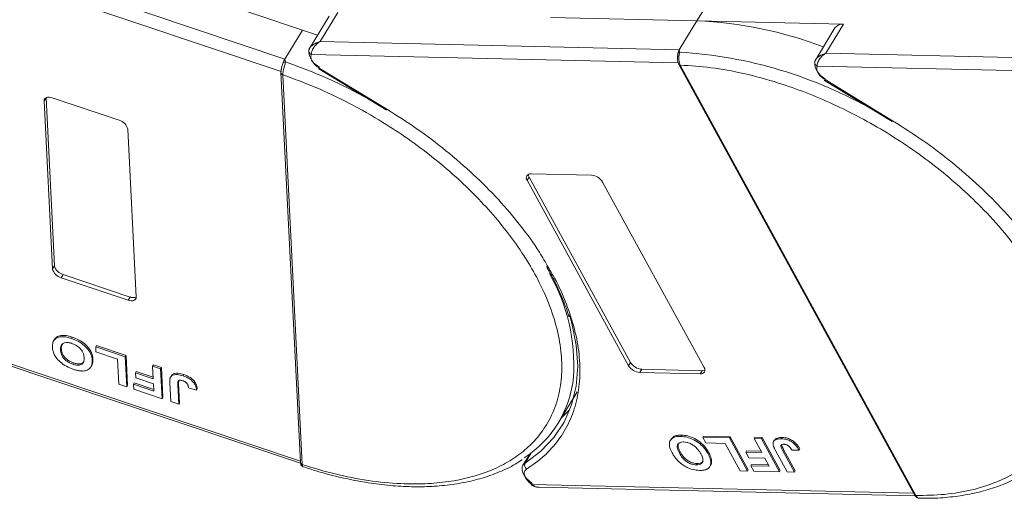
# Model space of a CAD drawing. Header units: millimetres. Extents: x 207 to 1682, y 260 to 1293.
# Tile 39 of 84: x 1092 to 1186, y 1018 to 1064. Entities that reach past the tile are written whole.
import ezdxf

# ---------------------------------------------------------------- set-up
doc = ezdxf.new("R2010")
doc.units = ezdxf.units.MM

msp = doc.modelspace()

# ---------------------------------------------------------------- linework, layer by layer
at = {"color": 7, "linetype": 'Continuous', "lineweight": 15}
for p, q in [((1117.098, 1060.312), (1079.203, 1073.041)), ((1077.967, 1072.155), (1116.727, 1059.136)), ((1103.321, 1068.266), (1118.778, 1063.074)), ((1156.305, 1063.957), (1158.172, 1067.026)), ((1121.308, 1064.396), (1119.44, 1061.325)), ((1120.441, 1061.98), (1122.122, 1064.742)), ((1142.361, 1064.277), (1156.305, 1063.957)), ((1156.305, 1063.957), (1154.624, 1061.195)), ((1170.248, 1063.637), (1156.305, 1063.957)), ((1169.435, 1063.291), (1167.566, 1060.221)), ((1168.568, 1060.875), (1170.248, 1063.637)), ((1118.778, 1063.074), (1117.098, 1060.312)), ((1118.778, 1063.074), (1120.198, 1062.571)), ((1154.624, 1061.195), (1120.441, 1061.98)), ((1119.459, 1061.356), (1119.371, 1061.139)), ((1119.609, 1060.754), (1154.515, 1059.953)), ((1154.624, 1061.195), (1154.662, 1060.976)), ((1202.751, 1060.091), (1168.568, 1060.875)), ((1117.098, 1060.312), (1117.153, 1060.034)), ((1154.577, 1059.796), (1176.993, 1018.824)), ((1154.716, 1059.731), (1154.717, 1059.729)), ((1154.717, 1059.729), (1177.133, 1018.757)), ((1167.586, 1060.252), (1167.497, 1060.034)), ((1167.736, 1059.65), (1202.642, 1058.849)), ((1116.724, 1059.037), (1116.724, 1059.019)), ((1116.724, 1059.017), (1118.573, 1021.901)), ((1116.9, 1058.82), (1116.901, 1058.818)), ((1116.901, 1058.818), (1118.75, 1021.701)), ((1120.319, 1059.385), (1126.745, 1055.475)), ((1120.361, 1059.454), (1126.787, 1055.544)), ((1168.446, 1058.281), (1174.872, 1054.371)), ((1168.488, 1058.35), (1174.914, 1054.44)), ((1094.186, 1056.32), (1094.373, 1056.626)), ((1094.983, 1040.33), (1094.186, 1056.32)), ((1094.373, 1056.626), (1095.17, 1040.637)), ((1094.954, 1056.623), (1101.324, 1054.483)), ((1102.149, 1053.645), (1102.946, 1037.655)), ((1140.518, 1049.381), (1146.265, 1049.249)), ((1140.145, 1048.767), (1140.332, 1049.074)), ((1149.801, 1031.116), (1140.145, 1048.767)), ((1140.332, 1049.074), (1149.988, 1031.423)), ((1147.328, 1048.602), (1156.985, 1030.951)), ((1095.17, 1040.637), (1094.983, 1040.33)), ((1095.995, 1039.798), (1095.808, 1039.491)), ((1102.178, 1037.352), (1095.808, 1039.491)), ((1095.995, 1039.798), (1102.365, 1037.658)), ((1102.365, 1037.658), (1102.178, 1037.352)), ((1118.567, 1022.02), (1078.238, 1035.567)), ((1078.635, 1035.244), (1118.586, 1021.825)), ((1095.11, 1033.507), (1095.095, 1033.483)), ((1095.17, 1033.606), (1095.112, 1033.51)), ((1096.792, 1033.715), (1096.867, 1033.837)), ((1095.748, 1032.616), (1095.823, 1032.739)), ((1099.097, 1032.905), (1099.172, 1033.027)), ((1099.097, 1032.905), (1101.904, 1031.961)), ((1099.121, 1032.429), (1099.097, 1032.905)), ((1101.162, 1031.743), (1099.121, 1032.429)), ((1099.172, 1033.027), (1101.979, 1032.084)), ((1098.833, 1031.754), (1098.759, 1031.631)), ((1101.281, 1029.363), (1101.162, 1031.743)), ((1101.979, 1032.084), (1101.904, 1031.961)), ((1101.904, 1031.961), (1102.047, 1029.106)), ((1101.979, 1032.084), (1102.121, 1029.229)), ((1096.916, 1031.261), (1096.991, 1031.384)), ((1098.652, 1031.021), (1098.726, 1031.144)), ((1102.958, 1030.568), (1102.883, 1030.445)), ((1102.958, 1030.568), (1104.56, 1030.029)), ((1104.508, 1031.087), (1104.582, 1031.21)), ((1104.508, 1031.087), (1105.273, 1030.83)), ((1104.568, 1029.879), (1104.508, 1031.087)), ((1104.582, 1031.21), (1105.348, 1030.953)), ((1105.348, 1030.953), (1105.273, 1030.83)), ((1105.273, 1030.83), (1105.416, 1027.975)), ((1105.348, 1030.953), (1105.49, 1028.097)), ((1149.988, 1031.423), (1149.801, 1031.116)), ((1151.051, 1030.776), (1150.865, 1030.469)), ((1151.051, 1030.776), (1156.798, 1030.644)), ((1156.798, 1030.644), (1156.611, 1030.338)), ((1102.907, 1029.969), (1102.883, 1030.445)), ((1102.883, 1030.445), (1104.568, 1029.879)), ((1104.592, 1029.403), (1102.907, 1029.969)), ((1106.307, 1030.187), (1106.232, 1030.065)), ((1107.006, 1029.686), (1106.981, 1029.414)), ((1107.485, 1030.271), (1107.411, 1030.148)), ((1156.611, 1030.338), (1150.865, 1030.469)), ((1102.047, 1029.106), (1101.281, 1029.363)), ((1102.121, 1029.229), (1102.047, 1029.106)), ((1102.761, 1029.482), (1102.687, 1029.359)), ((1102.71, 1028.883), (1102.687, 1029.359)), ((1102.687, 1029.359), (1104.626, 1028.708)), ((1105.416, 1027.975), (1102.71, 1028.883)), ((1102.761, 1029.482), (1104.619, 1028.858)), ((1104.626, 1028.708), (1104.592, 1029.403)), ((1106.232, 1027.7), (1106.143, 1029.5)), ((1106.906, 1029.291), (1106.981, 1029.414)), ((1106.906, 1029.291), (1106.998, 1027.443)), ((1106.981, 1029.414), (1107.073, 1027.566)), ((1107.924, 1029.004), (1108.688, 1028.783)), ((1108.763, 1028.906), (1108.688, 1028.783)), ((1105.49, 1028.097), (1105.416, 1027.975)), ((1106.998, 1027.443), (1106.232, 1027.7)), ((1143.104, 1025.643), (1144.916, 1028.62)), ((1107.073, 1027.566), (1106.998, 1027.443)), ((1153.843, 1024.129), (1153.769, 1024.007)), ((1154.757, 1024.382), (1154.832, 1024.505)), ((1156.857, 1024.294), (1156.931, 1024.417)), ((1156.857, 1024.294), (1159.389, 1024.236)), ((1157.144, 1023.769), (1156.857, 1024.294)), ((1156.931, 1024.417), (1159.464, 1024.359)), ((1159.464, 1024.359), (1159.389, 1024.236)), ((1159.389, 1024.236), (1161.114, 1021.084)), ((1159.464, 1024.359), (1161.188, 1021.207)), ((1161.737, 1024.182), (1161.812, 1024.305)), ((1161.737, 1024.182), (1162.428, 1024.166)), ((1162.467, 1022.849), (1161.737, 1024.182)), ((1161.812, 1024.305), (1162.503, 1024.289)), ((1162.503, 1024.289), (1162.428, 1024.166)), ((1162.428, 1024.166), (1164.153, 1021.014)), ((1162.503, 1024.289), (1164.227, 1021.137)), ((1163.676, 1024.025), (1163.601, 1023.902)), ((1164.41, 1024.285), (1164.336, 1024.162)), ((1158.986, 1023.726), (1157.144, 1023.769)), ((1160.423, 1021.1), (1158.986, 1023.726)), ((1164.464, 1023.022), (1164.539, 1023.144)), ((1164.464, 1023.022), (1165.58, 1020.981)), ((1164.539, 1023.144), (1165.655, 1021.104)), ((1165.351, 1023.062), (1166.02, 1023.086)), ((1166.095, 1023.209), (1166.02, 1023.086)), ((1140.388, 1022.704), (1139.743, 1021.645)), ((1139.948, 1021.85), (1140.535, 1022.815)), ((1140.271, 1022.62), (1140.335, 1022.618)), ((1154.64, 1022.778), (1154.714, 1022.901)), ((1157.415, 1022.868), (1157.34, 1022.745)), ((1161.022, 1023.006), (1160.948, 1022.883)), ((1161.235, 1022.358), (1160.948, 1022.883)), ((1160.948, 1022.883), (1162.467, 1022.849)), ((1161.022, 1023.006), (1162.398, 1022.975)), ((1162.754, 1022.323), (1161.235, 1022.358)), ((1163.174, 1021.555), (1162.754, 1022.323)), ((1164.889, 1020.997), (1163.802, 1022.984)), ((1118.75, 1021.701), (1118.75, 1021.699)), ((1156.24, 1021.675), (1156.315, 1021.797)), ((1157.521, 1021.519), (1157.596, 1021.642)), ((1157.693, 1022.071), (1157.618, 1021.948)), ((1161.188, 1021.207), (1161.114, 1021.084)), ((1161.499, 1021.718), (1161.425, 1021.596)), ((1161.712, 1021.07), (1161.425, 1021.596)), ((1161.425, 1021.596), (1163.174, 1021.555)), ((1161.499, 1021.718), (1163.105, 1021.681)), ((1164.227, 1021.137), (1164.153, 1021.014)), ((1161.114, 1021.084), (1160.423, 1021.1)), ((1164.153, 1021.014), (1161.712, 1021.07)), ((1165.58, 1020.981), (1164.889, 1020.997)), ((1165.655, 1021.104), (1165.58, 1020.981)), ((1176.909, 1018.979), (1140.602, 1019.812)), ((1141.296, 1019.538), (1177.068, 1018.717)), ((1177.133, 1018.757), (1177.134, 1018.755))]:
    msp.add_line(p, q, dxfattribs=at)
at = {"color": 7, "linetype": 'Continuous', "lineweight": 15, "flags": 128}
for points in [[(1120.361, 1059.454), (1120.339, 1059.417), (1120.325, 1059.394), (1120.319, 1059.385), (1120.319, 1059.385)], [(1168.488, 1058.35), (1168.466, 1058.313), (1168.452, 1058.29), (1168.446, 1058.281), (1168.446, 1058.281)], [(1094.186, 1056.32), (1094.196, 1056.426), (1094.236, 1056.518), (1094.305, 1056.592), (1094.399, 1056.645), (1094.516, 1056.676), (1094.651, 1056.682), (1094.799, 1056.664), (1094.954, 1056.623)], [(1126.787, 1055.544), (1126.765, 1055.508), (1126.751, 1055.484), (1126.745, 1055.475), (1126.745, 1055.475)], [(1174.914, 1054.44), (1174.892, 1054.403), (1174.878, 1054.38), (1174.872, 1054.371), (1174.872, 1054.371)], [(1102.946, 1037.655), (1102.936, 1037.549), (1102.896, 1037.457), (1102.828, 1037.383), (1102.733, 1037.33), (1102.616, 1037.299), (1102.481, 1037.293), (1102.333, 1037.31), (1102.178, 1037.352)], [(1144.164, 1035.958), (1144.39, 1035.177), (1144.815, 1033.086), (1144.956, 1031.076), (1144.81, 1029.171), (1144.38, 1027.389), (1143.67, 1025.749), (1142.687, 1024.269), (1141.442, 1022.965), (1139.948, 1021.85)], [(1143.381, 1026.098), (1143.427, 1026.139), (1144.219, 1026.941)], [(1140.636, 1019.915), (1140.324, 1020.149), (1140.058, 1020.413), (1139.852, 1020.692), (1139.715, 1020.974), (1139.656, 1021.243), (1139.676, 1021.487), (1139.743, 1021.645)], [(1139.743, 1021.645), (1139.775, 1021.692), (1139.948, 1021.85)], [(1140.602, 1019.812), (1140.576, 1019.778), (1140.558, 1019.757), (1140.549, 1019.75), (1140.549, 1019.757), (1140.558, 1019.778), (1140.576, 1019.813), (1140.602, 1019.859), (1140.636, 1019.915)]]:
    msp.add_lwpolyline(points, dxfattribs=at)
at = {"color": 7, "linetype": 'Continuous', "lineweight": 15}
for centre, radius, start, end in [((1154.728, 1026.101), 37.889, 68.97091, 87.61491), ((1170.132, 1062.78), 0.865, 82.29579, 143.75946), ((1119.67, 1061.122), 0.299, 148.89078, 176.84469), ((1119.804, 1061.141), 0.433, 180.29447, 243.27622), ((1121.079, 1061.115), 1.705, 177.9781, 247.11934), ((1154.74, 1060.709), 0.278, 106.23049, 154.5199), ((1152.032, 1018.698), 42.36, 60.09182, 86.44113), ((1117.166, 1059.634), 0.4, 91.90358, 127.33888), ((1101.383, 1014.117), 48.55, 60.85695, 71.04563), ((1154.703, 1059.882), 0.152, 213.6444, 275.03728), ((1154.705, 1059.884), 0.155, 214.37766, 274.3082), ((1169.206, 1060.01), 1.705, 177.9781, 247.11934), ((1167.894, 1060.007), 0.391, 154.88341, 246.17618), ((1116.957, 1059.048), 0.235, 186.92817, 256.1565), ((1116.957, 1059.046), 0.235, 187.01815, 256.10967), ((1101.032, 1053.371), 1.15, 13.78253, 75.26861), ((1140.448, 1049.003), 0.384, 79.47957, 217.89689), ((1140.813, 1049.361), 0.561, 182.97477, 210.78742), ((1146.172, 1047.9), 1.352, 31.28833, 86.07738), ((1096.1, 1040.604), 1.15, 193.78253, 255.26861), ((1096.287, 1040.911), 1.15, 193.78253, 255.26861), ((1127.063, 1031.173), 17.523, 356.34049, 29.85019), ((1102.668, 1038.362), 0.766, 246.67066, 291.30185), ((1150.957, 1031.819), 1.352, 211.28833, 266.07738), ((1151.144, 1032.126), 1.352, 211.28833, 266.07738), ((1156.681, 1030.715), 0.384, 259.47957, 37.89689), ((1156.831, 1031.204), 0.561, 266.58142, 294.38722), ((1134.279, 1031.013), 10.315, 302.75771, 354.67042), ((1118.807, 1021.929), 0.235, 187.01909, 256.10904), ((1118.807, 1021.928), 0.235, 186.93746, 256.07683), ((1140.384, 1021.643), 0.483, 154.63164, 231.84459), ((1177.121, 1018.911), 0.155, 214.37766, 274.3082), ((1177.122, 1018.91), 0.155, 214.42362, 274.2689)]:
    msp.add_arc(centre, radius, start, end, dxfattribs=at)
for points, knots in [([(1119.413, 1061.277), (1119.453, 1061.341), (1119.54, 1061.481), (1119.863, 1061.759), (1120.215, 1061.893), (1120.441, 1061.98)], [0, 0, 0, 0, 0.227063, 0.501587, 1, 1, 1, 1]), ([(1120.441, 1061.98), (1120.323, 1061.898), (1120.089, 1061.735), (1119.816, 1061.404), (1119.635, 1061.049), (1119.618, 1060.848), (1119.609, 1060.754)], [0, 0, 0, 0, 0.251519, 0.501784, 0.765632, 1, 1, 1, 1]), ([(1154.464, 1060.646), (1154.454, 1060.51), (1154.438, 1060.298), (1154.486, 1059.998), (1154.546, 1059.865), (1154.576, 1059.798)], [0, 0, 0, 0, 0.472653, 0.733055, 1, 1, 1, 1]), ([(1154.467, 1060.563), (1154.468, 1060.634), (1154.469, 1060.724), (1154.485, 1060.81), (1154.488, 1060.828)], [0, 0, 0, 0, 0.789595, 1, 1, 1, 1]), ([(1154.662, 1060.976), (1154.654, 1060.939), (1154.637, 1060.859), (1154.607, 1060.71), (1154.585, 1060.539), (1154.575, 1060.335), (1154.59, 1060.122), (1154.636, 1059.905), (1154.688, 1059.793), (1154.716, 1059.731)], [0, 0, 0, 0, 0.111997, 0.244844, 0.369168, 0.500899, 0.687533, 0.828138, 1, 1, 1, 1]), ([(1167.54, 1060.173), (1167.58, 1060.236), (1167.667, 1060.377), (1167.99, 1060.655), (1168.341, 1060.789), (1168.568, 1060.875)], [0, 0, 0, 0, 0.227063, 0.501587, 1, 1, 1, 1]), ([(1168.568, 1060.875), (1168.45, 1060.794), (1168.216, 1060.63), (1167.943, 1060.299), (1167.762, 1059.945), (1167.744, 1059.744), (1167.736, 1059.65)], [0, 0, 0, 0, 0.251519, 0.501784, 0.765632, 1, 1, 1, 1]), ([(1116.809, 1059.588), (1116.787, 1059.495), (1116.752, 1059.35), (1116.724, 1059.161), (1116.724, 1059.07), (1116.723, 1059.024)], [0, 0, 0, 0, 0.468492, 0.725761, 1, 1, 1, 1]), ([(1116.752, 1059.127), (1116.753, 1059.198), (1116.755, 1059.34), (1116.811, 1059.617), (1116.876, 1059.826), (1116.917, 1059.935), (1116.924, 1059.953)], [0, 0, 0, 0, 0.313357, 0.626713, 0.94007, 1, 1, 1, 1]), ([(1117.153, 1060.034), (1117.146, 1059.994), (1117.129, 1059.904), (1117.084, 1059.751), (1117.035, 1059.581), (1116.98, 1059.383), (1116.932, 1059.181), (1116.902, 1058.978), (1116.901, 1058.876), (1116.9, 1058.82)], [0, 0, 0, 0, 0.111997, 0.244844, 0.369168, 0.500899, 0.687533, 0.828138, 1, 1, 1, 1]), ([(1154.717, 1059.729), (1155.681, 1059.67), (1157.638, 1059.549), (1160.784, 1058.97), (1163.817, 1058.15), (1166.66, 1057.147), (1169.269, 1056.043), (1171.859, 1054.758), (1175.246, 1052.818), (1178.444, 1050.588), (1181.336, 1048.155), (1183.514, 1046.081), (1185.618, 1043.757), (1187.53, 1041.225), (1189.076, 1038.712), (1190.275, 1036.207), (1191.12, 1033.699), (1191.538, 1031.413), (1191.604, 1029.388), (1191.401, 1027.622), (1190.932, 1025.964), (1189.951, 1023.925), (1188.458, 1022.201), (1186.519, 1020.85), (1184.714, 1019.953), (1182.512, 1019.253), (1179.928, 1018.806), (1178.055, 1018.773), (1177.133, 1018.757)], [0, 0, 0, 0, 0.038862, 0.078912, 0.120068, 0.152227, 0.184382, 0.217215, 0.250043, 0.315618, 0.347778, 0.379932, 0.421093, 0.461142, 0.5, 0.538863, 0.578912, 0.620068, 0.652227, 0.684382, 0.717215, 0.750043, 0.815618, 0.847778, 0.879932, 0.921093, 0.96114, 1, 1, 1, 1]), ([(1116.901, 1058.818), (1117.948, 1058.432), (1120.074, 1057.649), (1123.274, 1056.118), (1126.209, 1054.455), (1128.829, 1052.729), (1131.126, 1051.015), (1133.302, 1049.179), (1135.998, 1046.593), (1138.316, 1043.869), (1140.178, 1041.11), (1141.441, 1038.86), (1142.48, 1036.458), (1143.185, 1033.976), (1143.49, 1031.639), (1143.411, 1029.43), (1142.934, 1027.346), (1142.103, 1025.572), (1141.025, 1024.108), (1139.794, 1022.925), (1138.325, 1021.912), (1136.065, 1020.813), (1133.411, 1020.118), (1130.467, 1019.847), (1127.934, 1019.853), (1125.067, 1020.139), (1121.913, 1020.741), (1119.794, 1021.384), (1118.75, 1021.701)], [0, 0, 0, 0, 0.038862, 0.078912, 0.120068, 0.152227, 0.184382, 0.217215, 0.250043, 0.315618, 0.347778, 0.379932, 0.421093, 0.461142, 0.5, 0.538863, 0.578912, 0.620068, 0.652227, 0.684382, 0.717215, 0.750043, 0.815618, 0.847778, 0.879932, 0.921093, 0.96114, 1, 1, 1, 1]), ([(1126.787, 1055.544), (1127.763, 1054.925), (1129.713, 1053.688), (1132.471, 1051.591), (1135.069, 1049.339), (1137.455, 1046.94), (1139.554, 1044.454), (1141.134, 1042.289), (1141.879, 1040.965), (1142.147, 1040.488)], [0, 0, 0, 0, 0.149567, 0.299144, 0.452293, 0.606501, 0.760709, 0.913858, 1, 1, 1, 1]), ([(1174.914, 1054.44), (1175.889, 1053.821), (1177.84, 1052.583), (1180.598, 1050.486), (1183.195, 1048.235), (1185.581, 1045.836), (1187.68, 1043.35), (1189.261, 1041.185), (1190.005, 1039.861), (1190.274, 1039.384)], [0, 0, 0, 0, 0.149567, 0.299144, 0.452293, 0.606501, 0.760709, 0.913858, 1, 1, 1, 1]), ([(1142.147, 1040.488), (1142.357, 1040.137), (1143.063, 1038.959), (1143.922, 1036.962), (1144.717, 1034.537), (1145.143, 1032.172), (1145.211, 1029.895), (1144.9, 1027.741), (1144.215, 1025.764), (1143.17, 1024.012), (1141.819, 1022.48), (1140.664, 1021.669), (1140.086, 1021.263)], [0, 0, 0, 0, 0.044474, 0.14937, 0.254252, 0.359148, 0.466545, 0.574685, 0.682825, 0.790222, 0.895108, 1, 1, 1, 1]), ([(1141.974, 1040.575), (1142.203, 1040.175), (1142.766, 1039.191), (1143.458, 1037.635), (1143.943, 1036.427), (1144.107, 1035.814), (1144.121, 1035.762)], [0, 0, 0, 0, 0.246456, 0.605605, 0.966644, 1, 1, 1, 1]), ([(1094.982, 1032.887), (1094.981, 1032.962), (1094.978, 1033.189), (1095.073, 1033.517), (1095.366, 1033.79), (1095.809, 1033.903), (1096.312, 1033.86), (1096.647, 1033.759), (1096.792, 1033.715)], [0, 0, 0, 0, 0.101888, 0.307343, 0.492963, 0.678647, 0.860791, 1, 1, 1, 1]), ([(1095.176, 1033.603), (1095.179, 1033.612), (1095.218, 1033.744), (1095.452, 1033.906), (1095.881, 1034.027), (1096.388, 1033.983), (1096.722, 1033.881), (1096.867, 1033.837)], [0, 0, 0, 0, 0.021339, 0.283602, 0.545958, 0.803311, 1, 1, 1, 1]), ([(1095.748, 1032.616), (1095.748, 1032.691), (1095.747, 1032.902), (1095.843, 1033.163), (1096.107, 1033.31), (1096.401, 1033.341), (1096.654, 1033.29), (1096.792, 1033.246), (1096.818, 1033.238)], [0, 0, 0, 0, 0.15859, 0.447239, 0.620381, 0.793575, 0.961295, 1, 1, 1, 1]), ([(1096.792, 1033.715), (1096.899, 1033.676), (1097.221, 1033.561), (1097.752, 1033.275), (1098.261, 1032.83), (1098.619, 1032.311), (1098.737, 1031.913), (1098.755, 1031.682), (1098.759, 1031.631)], [0, 0, 0, 0, 0.102171, 0.30922, 0.51365, 0.692275, 0.932413, 1, 1, 1, 1]), ([(1096.867, 1033.837), (1096.973, 1033.799), (1097.295, 1033.683), (1097.826, 1033.398), (1098.335, 1032.952), (1098.694, 1032.433), (1098.812, 1032.036), (1098.83, 1031.805), (1098.833, 1031.754)], [0, 0, 0, 0, 0.102171, 0.30922, 0.51365, 0.692275, 0.932413, 1, 1, 1, 1]), ([(1096.95, 1030.782), (1096.843, 1030.821), (1096.521, 1030.936), (1095.995, 1031.223), (1095.488, 1031.666), (1095.128, 1032.184), (1095.005, 1032.591), (1094.987, 1032.83), (1094.982, 1032.887)], [0, 0, 0, 0, 0.101398, 0.306996, 0.506144, 0.685262, 0.924557, 1, 1, 1, 1]), ([(1096.916, 1031.261), (1096.809, 1031.302), (1096.593, 1031.384), (1096.283, 1031.583), (1096.027, 1031.831), (1095.824, 1032.158), (1095.762, 1032.42), (1095.751, 1032.584), (1095.748, 1032.616)], [0, 0, 0, 0, 0.160292, 0.321922, 0.490761, 0.657569, 0.933883, 1, 1, 1, 1]), ([(1095.823, 1032.739), (1095.82, 1032.815), (1095.813, 1032.982), (1095.888, 1033.111), (1095.929, 1033.18)], [0, 0, 0, 0, 0.459227, 1, 1, 1, 1]), ([(1096.991, 1031.384), (1096.884, 1031.425), (1096.668, 1031.507), (1096.358, 1031.706), (1096.102, 1031.953), (1095.899, 1032.281), (1095.837, 1032.543), (1095.825, 1032.707), (1095.823, 1032.739)], [0, 0, 0, 0, 0.160292, 0.321922, 0.490761, 0.657569, 0.933883, 1, 1, 1, 1]), ([(1096.818, 1033.238), (1096.925, 1033.197), (1097.141, 1033.114), (1097.449, 1032.909), (1097.715, 1032.651), (1097.927, 1032.302), (1097.983, 1032.041), (1097.993, 1031.886), (1097.994, 1031.869)], [0, 0, 0, 0, 0.15971, 0.320429, 0.491074, 0.67705, 0.96629, 1, 1, 1, 1]), ([(1097.994, 1031.869), (1097.995, 1031.794), (1097.996, 1031.605), (1097.916, 1031.363), (1097.701, 1031.202), (1097.423, 1031.153), (1097.145, 1031.19), (1096.974, 1031.243), (1096.916, 1031.261)], [0, 0, 0, 0, 0.158617, 0.400864, 0.573059, 0.745486, 0.912985, 1, 1, 1, 1]), ([(1097.976, 1031.547), (1097.968, 1031.523), (1097.938, 1031.427), (1097.77, 1031.328), (1097.499, 1031.275), (1097.219, 1031.313), (1097.049, 1031.366), (1096.991, 1031.384)], [0, 0, 0, 0, 0.0881313, 0.3502083, 0.6126362, 0.8675659, 1, 1, 1, 1]), ([(1098.759, 1031.631), (1098.76, 1031.593), (1098.763, 1031.517), (1098.757, 1031.403), (1098.744, 1031.288), (1098.717, 1031.173), (1098.687, 1031.084), (1098.659, 1031.037), (1098.65, 1031.022)], [0, 0, 0, 0, 0.171032, 0.342376, 0.531815, 0.72208, 0.915654, 1, 1, 1, 1]), ([(1098.833, 1031.754), (1098.835, 1031.716), (1098.838, 1031.64), (1098.832, 1031.526), (1098.819, 1031.41), (1098.792, 1031.296), (1098.762, 1031.206), (1098.733, 1031.159), (1098.725, 1031.145)], [0, 0, 0, 0, 0.171032, 0.342376, 0.531815, 0.72208, 0.915654, 1, 1, 1, 1]), ([(1097.783, 1030.613), (1097.734, 1030.615), (1097.637, 1030.62), (1097.492, 1030.641), (1097.353, 1030.668), (1097.22, 1030.7), (1097.085, 1030.738), (1096.995, 1030.767), (1096.95, 1030.782)], [0, 0, 0, 0, 0.185429, 0.37219, 0.527708, 0.683877, 0.841678, 1, 1, 1, 1]), ([(1098.617, 1030.965), (1098.573, 1030.913), (1098.484, 1030.808), (1098.243, 1030.669), (1097.995, 1030.61), (1097.806, 1030.612), (1097.783, 1030.613)], [0, 0, 0, 0, 0.250896, 0.502166, 0.940512, 1, 1, 1, 1]), ([(1106.143, 1029.5), (1106.141, 1029.538), (1106.139, 1029.614), (1106.14, 1029.714), (1106.147, 1029.801), (1106.159, 1029.875), (1106.174, 1029.948), (1106.193, 1029.992), (1106.203, 1030.014)], [0, 0, 0, 0, 0.20827, 0.416707, 0.561481, 0.706573, 0.852825, 1, 1, 1, 1]), ([(1106.203, 1030.014), (1106.242, 1030.07), (1106.321, 1030.184), (1106.554, 1030.275), (1106.918, 1030.293), (1107.225, 1030.203), (1107.411, 1030.148)], [0, 0, 0, 0, 0.20646, 0.413515, 0.645211, 1, 1, 1, 1]), ([(1106.277, 1030.137), (1106.317, 1030.193), (1106.396, 1030.306), (1106.629, 1030.398), (1106.992, 1030.416), (1107.299, 1030.325), (1107.485, 1030.271)], [0, 0, 0, 0, 0.20646, 0.413515, 0.645211, 1, 1, 1, 1]), ([(1106.906, 1029.291), (1106.904, 1029.367), (1106.902, 1029.497), (1106.933, 1029.643), (1107, 1029.721), (1107.091, 1029.745), (1107.222, 1029.738), (1107.323, 1029.707), (1107.385, 1029.689)], [0, 0, 0, 0, 0.292027, 0.504854, 0.613905, 0.723685, 0.829816, 1, 1, 1, 1]), ([(1107.385, 1029.689), (1107.418, 1029.677), (1107.485, 1029.653), (1107.574, 1029.605), (1107.65, 1029.554), (1107.709, 1029.503), (1107.761, 1029.449), (1107.789, 1029.412), (1107.803, 1029.394)], [0, 0, 0, 0, 0.202387, 0.410907, 0.557829, 0.709472, 0.853224, 1, 1, 1, 1]), ([(1107.411, 1030.148), (1107.517, 1030.109), (1107.76, 1030.02), (1108.124, 1029.807), (1108.419, 1029.525), (1108.636, 1029.168), (1108.668, 1028.934), (1108.688, 1028.783)], [0, 0, 0, 0, 0.155292, 0.353145, 0.543243, 0.704067, 1, 1, 1, 1]), ([(1107.485, 1030.271), (1107.592, 1030.232), (1107.835, 1030.143), (1108.199, 1029.93), (1108.494, 1029.648), (1108.711, 1029.29), (1108.742, 1029.057), (1108.763, 1028.906)], [0, 0, 0, 0, 0.155292, 0.353145, 0.543243, 0.704067, 1, 1, 1, 1]), ([(1107.803, 1029.394), (1107.819, 1029.367), (1107.851, 1029.314), (1107.877, 1029.242), (1107.895, 1029.177), (1107.908, 1029.118), (1107.918, 1029.061), (1107.922, 1029.023), (1107.924, 1029.004)], [0, 0, 0, 0, 0.193806, 0.393127, 0.544069, 0.695412, 0.847613, 1, 1, 1, 1]), ([(1153.941, 1022.809), (1153.897, 1022.893), (1153.766, 1023.147), (1153.647, 1023.548), (1153.7, 1023.958), (1153.951, 1024.243), (1154.333, 1024.375), (1154.629, 1024.38), (1154.757, 1024.382)], [0, 0, 0, 0, 0.101888, 0.307343, 0.492963, 0.678647, 0.860791, 1, 1, 1, 1]), ([(1153.858, 1024.119), (1153.915, 1024.201), (1154.042, 1024.383), (1154.41, 1024.496), (1154.705, 1024.502), (1154.832, 1024.505)], [0, 0, 0, 0, 0.3159769, 0.7036842, 1, 1, 1, 1]), ([(1154.757, 1024.382), (1154.855, 1024.377), (1155.149, 1024.362), (1155.689, 1024.231), (1156.305, 1023.912), (1156.855, 1023.458), (1157.165, 1023.054), (1157.309, 1022.801), (1157.34, 1022.745)], [0, 0, 0, 0, 0.102171, 0.30922, 0.51365, 0.692275, 0.932413, 1, 1, 1, 1]), ([(1154.832, 1024.505), (1154.93, 1024.5), (1155.224, 1024.485), (1155.764, 1024.354), (1156.379, 1024.035), (1156.929, 1023.581), (1157.239, 1023.177), (1157.383, 1022.924), (1157.415, 1022.868)], [0, 0, 0, 0, 0.102171, 0.30922, 0.51365, 0.692275, 0.932413, 1, 1, 1, 1]), ([(1163.553, 1023.582), (1163.549, 1023.659), (1163.54, 1023.814), (1163.654, 1024), (1163.903, 1024.149), (1164.172, 1024.157), (1164.336, 1024.162)], [0, 0, 0, 0, 0.20646, 0.413515, 0.645211, 1, 1, 1, 1]), ([(1163.687, 1024.018), (1163.702, 1024.049), (1163.751, 1024.149), (1163.983, 1024.269), (1164.249, 1024.279), (1164.41, 1024.285)], [0, 0, 0, 0, 0.148382, 0.484821, 1, 1, 1, 1]), ([(1164.336, 1024.162), (1164.434, 1024.157), (1164.657, 1024.143), (1165.037, 1024.034), (1165.407, 1023.823), (1165.764, 1023.499), (1165.919, 1023.249), (1166.02, 1023.086)], [0, 0, 0, 0, 0.155292, 0.353145, 0.543243, 0.704067, 1, 1, 1, 1]), ([(1164.41, 1024.285), (1164.508, 1024.279), (1164.731, 1024.266), (1165.111, 1024.157), (1165.481, 1023.946), (1165.839, 1023.622), (1165.994, 1023.371), (1166.095, 1023.209)], [0, 0, 0, 0, 0.155292, 0.353145, 0.543243, 0.704067, 1, 1, 1, 1]), ([(1154.64, 1022.778), (1154.597, 1022.862), (1154.476, 1023.099), (1154.396, 1023.426), (1154.5, 1023.685), (1154.691, 1023.823), (1154.9, 1023.857), (1155.023, 1023.857), (1155.046, 1023.857)], [0, 0, 0, 0, 0.1585903, 0.4472388, 0.6203806, 0.7935748, 0.9612953, 1, 1, 1, 1]), ([(1154.714, 1022.901), (1154.672, 1022.984), (1154.552, 1023.22), (1154.463, 1023.537), (1154.548, 1023.7), (1154.576, 1023.753)], [0, 0, 0, 0, 0.271027, 0.764321, 1, 1, 1, 1]), ([(1155.046, 1023.857), (1155.146, 1023.849), (1155.347, 1023.833), (1155.683, 1023.712), (1156.019, 1023.517), (1156.367, 1023.202), (1156.555, 1022.929), (1156.651, 1022.758), (1156.661, 1022.74)], [0, 0, 0, 0, 0.15971, 0.320429, 0.491074, 0.67705, 0.96629, 1, 1, 1, 1]), ([(1163.802, 1022.984), (1163.78, 1023.026), (1163.735, 1023.11), (1163.679, 1023.223), (1163.634, 1023.323), (1163.601, 1023.41), (1163.57, 1023.497), (1163.559, 1023.554), (1163.553, 1023.582)], [0, 0, 0, 0, 0.20827, 0.416707, 0.561481, 0.706573, 0.852825, 1, 1, 1, 1]), ([(1164.464, 1023.022), (1164.42, 1023.106), (1164.344, 1023.251), (1164.283, 1023.426), (1164.286, 1023.538), (1164.337, 1023.597), (1164.434, 1023.635), (1164.524, 1023.637), (1164.578, 1023.638)], [0, 0, 0, 0, 0.292027, 0.504854, 0.613905, 0.723685, 0.829816, 1, 1, 1, 1]), ([(1164.375, 1023.656), (1164.37, 1023.649), (1164.349, 1023.617), (1164.387, 1023.439), (1164.473, 1023.273), (1164.539, 1023.144)], [0, 0, 0, 0, 0.05409, 0.269563, 1, 1, 1, 1]), ([(1164.578, 1023.638), (1164.609, 1023.636), (1164.67, 1023.633), (1164.76, 1023.611), (1164.843, 1023.581), (1164.914, 1023.545), (1164.982, 1023.504), (1165.023, 1023.472), (1165.043, 1023.456)], [0, 0, 0, 0, 0.202387, 0.410907, 0.557829, 0.709472, 0.853224, 1, 1, 1, 1]), ([(1165.043, 1023.456), (1165.07, 1023.432), (1165.123, 1023.384), (1165.182, 1023.312), (1165.232, 1023.245), (1165.274, 1023.185), (1165.314, 1023.123), (1165.339, 1023.082), (1165.351, 1023.062)], [0, 0, 0, 0, 0.193806, 0.393127, 0.544069, 0.695412, 0.847613, 1, 1, 1, 1]), ([(1118.842, 1021.495), (1119.253, 1021.358), (1120.363, 1020.99), (1122.173, 1020.52), (1124.264, 1020.078), (1126.344, 1019.772), (1128.391, 1019.602), (1130.386, 1019.576), (1132.311, 1019.697), (1134.151, 1019.97), (1135.895, 1020.394), (1137.519, 1020.982), (1138.787, 1021.574), (1139.448, 1022.027), (1139.666, 1022.176)], [0, 0, 0, 0, 0.050696, 0.136688, 0.224306, 0.313116, 0.402817, 0.493214, 0.584194, 0.675708, 0.767772, 0.860481, 0.954019, 1, 1, 1, 1]), ([(1156.536, 1021.149), (1156.439, 1021.154), (1156.144, 1021.169), (1155.607, 1021.303), (1154.995, 1021.62), (1154.444, 1022.073), (1154.125, 1022.486), (1153.976, 1022.747), (1153.941, 1022.809)], [0, 0, 0, 0, 0.101398, 0.306996, 0.506144, 0.685262, 0.924557, 1, 1, 1, 1]), ([(1156.24, 1021.675), (1156.141, 1021.682), (1155.941, 1021.697), (1155.607, 1021.81), (1155.284, 1021.996), (1154.954, 1022.291), (1154.761, 1022.563), (1154.659, 1022.743), (1154.64, 1022.778)], [0, 0, 0, 0, 0.160292, 0.321922, 0.490761, 0.657569, 0.933883, 1, 1, 1, 1]), ([(1156.315, 1021.797), (1156.215, 1021.805), (1156.016, 1021.82), (1155.682, 1021.933), (1155.359, 1022.119), (1155.029, 1022.414), (1154.836, 1022.686), (1154.734, 1022.866), (1154.714, 1022.901)], [0, 0, 0, 0, 0.160292, 0.321922, 0.490761, 0.657569, 0.933883, 1, 1, 1, 1]), ([(1156.661, 1022.74), (1156.704, 1022.656), (1156.813, 1022.444), (1156.893, 1022.145), (1156.832, 1021.888), (1156.662, 1021.733), (1156.443, 1021.676), (1156.292, 1021.675), (1156.24, 1021.675)], [0, 0, 0, 0, 0.158617, 0.400864, 0.573059, 0.745486, 0.912985, 1, 1, 1, 1]), ([(1157.34, 1022.745), (1157.363, 1022.703), (1157.408, 1022.619), (1157.469, 1022.489), (1157.525, 1022.355), (1157.571, 1022.217), (1157.606, 1022.08), (1157.614, 1021.992), (1157.618, 1021.948)], [0, 0, 0, 0, 0.15395, 0.308181, 0.478699, 0.649961, 0.824203, 1, 1, 1, 1]), ([(1157.415, 1022.868), (1157.437, 1022.826), (1157.483, 1022.742), (1157.544, 1022.612), (1157.6, 1022.478), (1157.646, 1022.34), (1157.68, 1022.203), (1157.689, 1022.115), (1157.693, 1022.071)], [0, 0, 0, 0, 0.15395, 0.308181, 0.478699, 0.649961, 0.824203, 1, 1, 1, 1]), ([(1118.573, 1021.904), (1118.579, 1021.85), (1118.59, 1021.746), (1118.654, 1021.618), (1118.739, 1021.526), (1118.81, 1021.495), (1118.843, 1021.481)], [0, 0, 0, 0, 0.279958, 0.547762, 0.791244, 1, 1, 1, 1]), ([(1118.75, 1021.699), (1118.756, 1021.653), (1118.767, 1021.568), (1118.801, 1021.5), (1118.83, 1021.494), (1118.841, 1021.492)], [0, 0, 0, 0, 0.431108, 0.783831, 1, 1, 1, 1]), ([(1140.086, 1021.263), (1140.032, 1021.219), (1139.922, 1021.131), (1139.856, 1020.931), (1139.867, 1020.698), (1139.945, 1020.531), (1139.983, 1020.448)], [0, 0, 0, 0, 0.2455128, 0.5, 0.7544872, 1, 1, 1, 1]), ([(1156.883, 1022.019), (1156.835, 1021.963), (1156.74, 1021.852), (1156.517, 1021.8), (1156.366, 1021.798), (1156.315, 1021.797)], [0, 0, 0, 0, 0.398189, 0.794249, 1, 1, 1, 1]), ([(1157.225, 1021.255), (1157.189, 1021.241), (1157.117, 1021.211), (1157.002, 1021.184), (1156.888, 1021.165), (1156.775, 1021.153), (1156.658, 1021.148), (1156.577, 1021.149), (1156.536, 1021.149)], [0, 0, 0, 0, 0.185429, 0.37219, 0.527708, 0.683877, 0.841678, 1, 1, 1, 1]), ([(1157.618, 1021.948), (1157.616, 1021.873), (1157.613, 1021.724), (1157.52, 1021.483), (1157.377, 1021.328), (1157.242, 1021.263), (1157.225, 1021.255)], [0, 0, 0, 0, 0.250896, 0.502166, 0.940512, 1, 1, 1, 1]), ([(1157.693, 1022.071), (1157.689, 1021.997), (1157.682, 1021.851), (1157.651, 1021.702), (1157.596, 1021.65), (1157.592, 1021.645)], [0, 0, 0, 0, 0.478395, 0.957504, 1, 1, 1, 1]), ([(1177.476, 1018.509), (1177.817, 1018.501), (1178.832, 1018.477), (1180.435, 1018.598), (1182.278, 1018.864), (1184.021, 1019.29), (1185.646, 1019.877), (1186.912, 1020.469), (1187.571, 1020.92), (1187.788, 1021.068)], [0, 0, 0, 0, 0.083579, 0.248214, 0.413815, 0.580411, 0.748174, 0.91744, 1, 1, 1, 1]), ([(1140.548, 1019.75), (1140.673, 1019.686), (1140.908, 1019.565), (1141.171, 1019.547), (1141.295, 1019.538)], [0, 0, 0, 0, 0.529898, 1, 1, 1, 1]), ([(1140.602, 1019.812), (1140.703, 1019.734), (1140.909, 1019.575), (1141.166, 1019.555), (1141.297, 1019.544)], [0, 0, 0, 0, 0.493587, 1, 1, 1, 1]), ([(1176.994, 1018.822), (1177.024, 1018.775), (1177.085, 1018.679), (1177.209, 1018.575), (1177.346, 1018.505), (1177.439, 1018.496), (1177.485, 1018.491)], [0, 0, 0, 0, 0.242484, 0.492478, 0.746362, 1, 1, 1, 1]), ([(1177.134, 1018.755), (1177.168, 1018.703), (1177.23, 1018.608), (1177.349, 1018.515), (1177.43, 1018.502), (1177.475, 1018.494)], [0, 0, 0, 0, 0.3548798, 0.6452342, 1, 1, 1, 1])]:
    msp.add_open_spline(points, degree=3, knots=knots, dxfattribs=at)
for points in [[(1119.609, 1060.754), (1119.582, 1060.662), (1119.527, 1060.477), (1119.629, 1060.246), (1119.68, 1060.13)], [(1154.488, 1060.828), (1154.504, 1060.897), (1154.537, 1061.033), (1154.595, 1061.141), (1154.624, 1061.195)], [(1116.924, 1059.953), (1116.951, 1060.019), (1117.005, 1060.151), (1117.067, 1060.258), (1117.098, 1060.312)], [(1119.68, 1060.13), (1119.763, 1060.004), (1119.93, 1059.753), (1120.217, 1059.554), (1120.361, 1059.454)], [(1167.736, 1059.65), (1167.709, 1059.557), (1167.654, 1059.373), (1167.756, 1059.141), (1167.807, 1059.025)], [(1167.807, 1059.025), (1167.89, 1058.9), (1168.056, 1058.649), (1168.344, 1058.449), (1168.488, 1058.35)], [(1139.983, 1020.448), (1140.059, 1020.332), (1140.211, 1020.099), (1140.472, 1019.907), (1140.602, 1019.812)]]:
    msp.add_open_spline(points, degree=3, dxfattribs=at)

doc.saveas('drawing.dxf')
